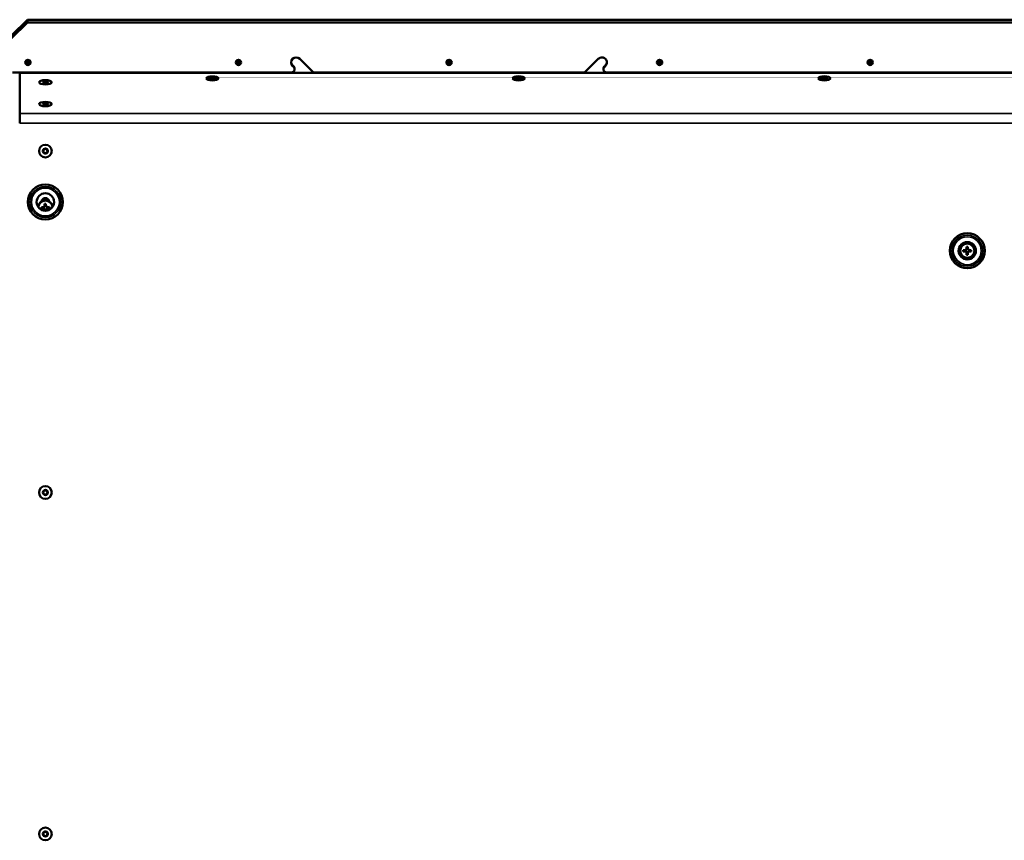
# Model space of a CAD drawing. Header units: inches. Extents: x 1.9 to 64.4, y 1.6 to 69.2.
# Tile 3 of 195: x 21.7 to 41, y 21.8 to 37.9. Entities that reach past the tile are written whole.
import ezdxf

# ---------------------------------------------------------------- set-up
doc = ezdxf.new("R2010")
doc.units = ezdxf.units.IN
doc.header["$MEASUREMENT"] = 0
doc.layers.add('Visible (ANSI)', color=7, linetype='Continuous', lineweight=50)
doc.layers.add('Visible Narrow (ANSI)', color=7, linetype='Continuous', lineweight=35)

msp = doc.modelspace()

# ---------------------------------------------------------------- linework, layer by layer
at = {"layer": 'Visible (ANSI)'}
for p, q in [((21.195, 37.273), (21.835, 37.901)), ((21.835, 37.901), (21.835, 37.849)), ((21.835, 37.901), (45.319, 37.901)), ((21.835, 37.849), (21.195, 37.221)), ((47.155, 37.849), (21.835, 37.849)), ((27.181, 37.133), (27.451, 36.867)), ((32.769, 36.867), (33.039, 37.133)), ((21.815, 37.067), (21.846, 37.049)), ((21.846, 37.049), (21.877, 37.067)), ((21.846, 37.049), (21.846, 37.032)), ((25.947, 37.067), (25.978, 37.049)), ((25.978, 37.049), (26.009, 37.067)), ((25.978, 37.049), (25.978, 37.032)), ((27.039, 37.007), (27.062, 36.984)), ((27.062, 36.972), (27.039, 36.994)), ((27.08, 36.941), (27.08, 36.929)), ((30.079, 37.067), (30.11, 37.049)), ((30.11, 37.049), (30.141, 37.067)), ((30.11, 37.049), (30.11, 37.032)), ((33.14, 36.929), (33.14, 36.941)), ((33.158, 36.984), (33.181, 37.007)), ((33.181, 36.994), (33.158, 36.972)), ((34.211, 37.067), (34.242, 37.049)), ((34.242, 37.049), (34.273, 37.067)), ((34.242, 37.049), (34.242, 37.032)), ((38.343, 37.067), (38.374, 37.049)), ((38.374, 37.049), (38.405, 37.067)), ((38.374, 37.049), (38.374, 37.032)), ((21.545, 36.867), (27.018, 36.867)), ((58.875, 36.857), (21.685, 36.857)), ((21.685, 36.06), (21.685, 36.857)), ((25.37, 36.725), (25.358, 36.737)), ((25.396, 36.746), (25.396, 36.752)), ((25.396, 36.752), (25.423, 36.752)), ((25.396, 36.752), (25.4, 36.746)), ((25.423, 36.746), (25.396, 36.746)), ((25.455, 36.763), (25.455, 36.773)), ((25.455, 36.773), (25.473, 36.773)), ((25.455, 36.736), (25.455, 36.735)), ((25.455, 36.726), (25.455, 36.735)), ((25.473, 36.726), (25.455, 36.726)), ((25.473, 36.773), (25.473, 36.763)), ((25.473, 36.736), (25.473, 36.735)), ((25.473, 36.735), (25.473, 36.726)), ((25.505, 36.752), (25.533, 36.752)), ((25.533, 36.746), (25.505, 36.746)), ((25.529, 36.746), (25.533, 36.752)), ((25.533, 36.752), (25.533, 36.746)), ((25.559, 36.725), (25.571, 36.737)), ((27.451, 36.867), (32.769, 36.867)), ((31.382, 36.726), (31.37, 36.738)), ((31.408, 36.747), (31.408, 36.753)), ((31.408, 36.753), (31.435, 36.753)), ((31.408, 36.753), (31.412, 36.747)), ((31.435, 36.747), (31.408, 36.747)), ((31.467, 36.764), (31.467, 36.774)), ((31.467, 36.774), (31.485, 36.774)), ((31.467, 36.737), (31.467, 36.737)), ((31.467, 36.727), (31.467, 36.736)), ((31.485, 36.727), (31.467, 36.727)), ((31.485, 36.774), (31.485, 36.764)), ((31.485, 36.737), (31.485, 36.737)), ((31.485, 36.736), (31.485, 36.727)), ((31.517, 36.753), (31.545, 36.753)), ((31.545, 36.747), (31.517, 36.747)), ((31.541, 36.747), (31.545, 36.753)), ((31.545, 36.753), (31.545, 36.747)), ((31.571, 36.726), (31.583, 36.738)), ((33.202, 36.867), (59.015, 36.867)), ((37.382, 36.726), (37.37, 36.738)), ((37.408, 36.747), (37.408, 36.753)), ((37.408, 36.753), (37.435, 36.753)), ((37.408, 36.753), (37.412, 36.747)), ((37.435, 36.747), (37.408, 36.747)), ((37.467, 36.764), (37.467, 36.774)), ((37.467, 36.774), (37.485, 36.774)), ((37.467, 36.737), (37.467, 36.737)), ((37.467, 36.727), (37.467, 36.736)), ((37.485, 36.727), (37.467, 36.727)), ((37.485, 36.774), (37.485, 36.764)), ((37.485, 36.737), (37.485, 36.737)), ((37.485, 36.736), (37.485, 36.727)), ((37.517, 36.753), (37.545, 36.753)), ((37.545, 36.747), (37.517, 36.747)), ((37.541, 36.747), (37.545, 36.753)), ((37.545, 36.753), (37.545, 36.747)), ((37.571, 36.726), (37.583, 36.738)), ((21.685, 36.06), (21.685, 35.868)), ((22.141, 34.223), (22.11, 34.222)), ((22.139, 34.219), (22.14, 34.201)), ((22.143, 34.216), (22.144, 34.204)), ((22.174, 34.289), (22.175, 34.259)), ((22.197, 34.261), (22.178, 34.26)), ((22.194, 34.257), (22.182, 34.257)), ((22.201, 34.259), (22.2, 34.29)), ((22.234, 34.206), (22.234, 34.218)), ((22.267, 34.226), (22.236, 34.225)), ((22.237, 34.199), (22.267, 34.2)), ((22.238, 34.203), (22.238, 34.222)), ((22.111, 34.196), (22.141, 34.197)), ((22.177, 34.163), (22.177, 34.153)), ((22.181, 34.162), (22.199, 34.162)), ((22.184, 34.166), (22.196, 34.166)), ((22.203, 34.153), (22.203, 34.164)), ((40.267, 33.447), (40.267, 33.416)), ((40.293, 33.416), (40.293, 33.447)), ((40.232, 33.381), (40.202, 33.381)), ((40.202, 33.355), (40.232, 33.355)), ((40.231, 33.378), (40.231, 33.359)), ((40.235, 33.374), (40.235, 33.362)), ((40.267, 33.32), (40.267, 33.29)), ((40.289, 33.417), (40.271, 33.417)), ((40.271, 33.319), (40.289, 33.319)), ((40.286, 33.414), (40.274, 33.414)), ((40.274, 33.323), (40.286, 33.323)), ((40.293, 33.29), (40.293, 33.32)), ((40.325, 33.362), (40.325, 33.374)), ((40.358, 33.381), (40.328, 33.381)), ((40.328, 33.355), (40.358, 33.355)), ((40.329, 33.359), (40.329, 33.378))]:
    msp.add_line(p, q, dxfattribs=at)
for centre, radius in [((22.189, 35.324), 0.125), ((22.189, 35.324), 0.125), ((22.189, 35.324), 0.05), ((22.189, 35.324), 0.0406), ((22.189, 34.324), 0.343), ((22.189, 34.324), 0.171), ((40.28, 33.368), 0.343), ((40.28, 33.368), 0.171), ((40.28, 33.368), 0.145), ((40.28, 33.368), 0.14), ((22.189, 28.624), 0.125), ((22.189, 28.624), 0.125), ((22.189, 28.624), 0.05), ((22.189, 28.624), 0.0406), ((22.189, 21.924), 0.125), ((22.189, 21.924), 0.125), ((22.189, 21.924), 0.05), ((22.189, 21.924), 0.0406)]:
    msp.add_circle(centre, radius, dxfattribs=at)
for centre, radius, start, end in [((22.189, 34.324), 0.0775, 7.4067, 172.5933), ((22.189, 34.325), 0.069, 11.9596, 168.0404), ((22.189, 34.211), 0.145, 7.6732, 172.3268), ((22.189, 34.211), 0.14, 5.4387, 174.5613), ((22.189, 34.325), 0.0521, 26.531, 153.469), ((22.135, 34.263), 0.0476, 280.5392, 352.1408), ((22.137, 34.157), 0.0476, 10.5392, 82.1408), ((22.241, 34.266), 0.0476, 190.5392, 262.1408), ((22.243, 34.16), 0.0476, 100.5392, 172.1408), ((40.227, 33.421), 0.0476, 279.1992, 350.8008), ((40.227, 33.315), 0.0476, 9.1992, 80.8008), ((40.333, 33.421), 0.0476, 189.1992, 260.8008), ((40.333, 33.315), 0.0476, 99.1992, 170.8008)]:
    msp.add_arc(centre, radius, start, end, dxfattribs=at)
for centre, major_axis, ratio in [((21.846, 37.063), (0.052, 0), 0.981793), ((25.978, 37.063), (0.052, 0), 0.981793), ((30.11, 37.063), (0.052, 0), 0.981793), ((34.242, 37.063), (0.052, 0), 0.981793), ((38.374, 37.063), (0.052, 0), 0.981793), ((22.189, 36.674), (-0.125, 0), 0.34202), ((22.189, 36.674), (-0.125, 0), 0.34202), ((25.464, 36.749), (-0.119, 0), 0.34202), ((25.464, 36.749), (0.112, 0), 0.34202), ((31.476, 36.75), (-0.119, 0), 0.34202), ((31.476, 36.75), (0.112, 0), 0.34202), ((37.476, 36.75), (-0.119, 0), 0.34202), ((37.476, 36.75), (0.112, 0), 0.34202), ((22.189, 36.674), (-0.05, 0), 0.34202), ((22.189, 36.246), (-0.125, 0), 0.34202), ((22.189, 36.246), (-0.125, 0), 0.34202), ((22.189, 36.246), (-0.05, 0), 0.34202)]:
    msp.add_ellipse(centre, major_axis=major_axis, ratio=ratio, dxfattribs=at)
for centre, major_axis, ratio, start_param, end_param in [((21.846, 37.067), (-0.0361, 0), 0.981793, 4.712389, 5.759587), ((21.846, 37.067), (-0.0361, 0), 0.981793, 3.665191, 4.712389), ((25.978, 37.067), (-0.0361, 0), 0.981793, 4.712389, 5.759587), ((25.978, 37.067), (-0.0361, 0), 0.981793, 3.665191, 4.712389), ((27.11, 37.064), (-0.1, 0), 0.981793, 3.926991, 7.068583), ((30.11, 37.067), (-0.0361, 0), 0.981793, 4.712389, 5.759587), ((30.11, 37.067), (-0.0361, 0), 0.981793, 3.665191, 4.712389), ((33.11, 37.064), (0.1, 0), 0.981793, 5.497787, 8.63938), ((34.242, 37.067), (-0.0361, 0), 0.981793, 4.712389, 5.759587), ((34.242, 37.067), (-0.0361, 0), 0.981793, 3.665191, 4.712389), ((38.374, 37.067), (-0.0361, 0), 0.981793, 4.712389, 5.759587), ((38.374, 37.067), (-0.0361, 0), 0.981793, 3.665191, 4.712389), ((21.846, 37.067), (-0.0361, 0), 0.981793, 5.759587, 6.806784), ((21.846, 37.067), (0.0361, 0), 0.981793, 3.665191, 4.712389), ((21.846, 37.067), (0.0361, 0), 0.981793, 4.712389, 5.759587), ((21.846, 37.067), (0.0361, 0), 0.981793, 5.759587, 6.806784), ((25.978, 37.067), (-0.0361, 0), 0.981793, 5.759587, 6.806784), ((25.978, 37.067), (0.0361, 0), 0.981793, 3.665191, 4.712389), ((25.978, 37.067), (0.0361, 0), 0.981793, 4.712389, 5.759587), ((25.978, 37.067), (0.0361, 0), 0.981793, 5.759587, 6.806784), ((27.11, 37.076), (-0.1, 0), 0.981793, 0.062921, 0.785398), ((27.018, 36.929), (0.0625, 0), 0.981793, 4.712389, 7.068583), ((27.018, 36.941), (0.0625, 0), 0.981793, 0, 0.785398), ((30.11, 37.067), (-0.0361, 0), 0.981793, 5.759587, 6.806784), ((30.11, 37.067), (0.0361, 0), 0.981793, 3.665191, 4.712389), ((30.11, 37.067), (0.0361, 0), 0.981793, 4.712389, 5.759587), ((30.11, 37.067), (0.0361, 0), 0.981793, 5.759587, 6.806784), ((33.202, 36.929), (-0.0625, 0), 0.981793, 5.497787, 7.853982), ((33.202, 36.941), (-0.0625, 0), 0.981793, 5.497787, 6.283185), ((33.11, 37.076), (0.1, 0), 0.981793, 5.497787, 6.220264), ((34.242, 37.067), (-0.0361, 0), 0.981793, 5.759587, 6.806784), ((34.242, 37.067), (0.0361, 0), 0.981793, 3.665191, 4.712389), ((34.242, 37.067), (0.0361, 0), 0.981793, 4.712389, 5.759587), ((34.242, 37.067), (0.0361, 0), 0.981793, 5.759587, 6.806784), ((38.374, 37.067), (-0.0361, 0), 0.981793, 5.759587, 6.806784), ((38.374, 37.067), (0.0361, 0), 0.981793, 3.665191, 4.712389), ((38.374, 37.067), (0.0361, 0), 0.981793, 4.712389, 5.759587), ((38.374, 37.067), (0.0361, 0), 0.981793, 5.759587, 6.806784), ((25.423, 36.763), (0.032, 0), 0.34202, 4.712389, 6.283185), ((25.423, 36.735), (0.032, 0), 0.34202, 0, 1.570796), ((25.505, 36.763), (-0.032, 0), 0.34202, 0, 1.570796), ((25.505, 36.735), (-0.032, 0), 0.34202, 4.712389, 6.283185), ((31.435, 36.764), (0.032, 0), 0.34202, 4.712389, 6.283185), ((31.435, 36.736), (0.032, 0), 0.34202, 0, 1.570796), ((31.517, 36.764), (-0.032, 0), 0.34202, 0, 1.570796), ((31.517, 36.736), (-0.032, 0), 0.34202, 4.712389, 6.283185), ((37.435, 36.764), (0.032, 0), 0.34202, 4.712389, 6.283185), ((37.435, 36.736), (0.032, 0), 0.34202, 0, 1.570796), ((37.517, 36.764), (-0.032, 0), 0.34202, 0, 1.570796), ((37.517, 36.736), (-0.032, 0), 0.34202, 4.712389, 6.283185), ((22.297, 34.214), (-0.007, 0.291), 0.641042, 1.52608, 1.615512), ((22.139, 34.263), (0.044, 0.001), 0.994499, 4.69674, 5.129431), ((22.142, 34.157), (-0.044, -0.001), 0.994499, 4.295347, 4.728038), ((22.191, 34.103), (0.291, 0.007), 0.641042, 1.52608, 1.615512), ((22.135, 34.258), (-0.001, 0.044), 0.994499, 4.295347, 4.728038), ((22.241, 34.261), (0.001, -0.044), 0.994499, 4.69674, 5.129431), ((22.236, 34.265), (0.044, 0.001), 0.994499, 4.295347, 4.728038), ((22.238, 34.159), (-0.044, -0.001), 0.994499, 4.69674, 5.129431), ((22.081, 34.209), (0.007, -0.291), 0.641042, 1.52608, 1.615512), ((22.137, 34.162), (-0.001, 0.044), 0.994499, 4.69674, 5.129431), ((22.243, 34.164), (0.001, -0.044), 0.994499, 4.295347, 4.728038), ((40.28, 33.26), (0.291, 0), 0.641042, 1.52608, 1.615512), ((40.388, 33.368), (0, 0.291), 0.641042, 1.52608, 1.615512), ((40.232, 33.421), (0.044, 0), 0.994499, 4.69674, 5.129431), ((40.232, 33.315), (-0.044, 0), 0.994499, 4.295347, 4.728038), ((40.227, 33.417), (0, 0.044), 0.994499, 4.295347, 4.728038), ((40.227, 33.32), (0, 0.044), 0.994499, 4.69674, 5.129431), ((40.28, 33.476), (-0.291, 0), 0.641042, 1.52608, 1.615512), ((40.333, 33.417), (0, -0.044), 0.994499, 4.69674, 5.129431), ((40.333, 33.32), (0, -0.044), 0.994499, 4.295347, 4.728038), ((40.328, 33.421), (0.044, 0), 0.994499, 4.295347, 4.728038), ((40.328, 33.315), (-0.044, 0), 0.994499, 4.69674, 5.129431), ((40.172, 33.368), (0, -0.291), 0.641042, 1.52608, 1.615512)]:
    msp.add_ellipse(centre, major_axis=major_axis, ratio=ratio, start_param=start_param, end_param=end_param, dxfattribs=at)
for points, weights in [([(21.846, 37.103), (21.83, 37.095), (21.815, 37.085)], [2.01272135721, 2.32409043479, 2.01272135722]), ([(21.877, 37.085), (21.862, 37.095), (21.846, 37.103)], [2.01272135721, 2.32409043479, 2.01272135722]), ([(25.978, 37.103), (25.962, 37.095), (25.947, 37.085)], [2.01272135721, 2.32409043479, 2.01272135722]), ([(26.009, 37.085), (25.994, 37.095), (25.978, 37.103)], [2.01272135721, 2.32409043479, 2.01272135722]), ([(30.11, 37.103), (30.094, 37.095), (30.079, 37.085)], [2.01272135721, 2.32409043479, 2.01272135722]), ([(30.141, 37.085), (30.126, 37.095), (30.11, 37.103)], [2.01272135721, 2.32409043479, 2.01272135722]), ([(34.242, 37.103), (34.226, 37.095), (34.211, 37.085)], [2.01272135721, 2.32409043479, 2.01272135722]), ([(34.273, 37.085), (34.258, 37.095), (34.242, 37.103)], [2.01272135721, 2.32409043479, 2.01272135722]), ([(38.374, 37.103), (38.358, 37.095), (38.343, 37.085)], [2.01272135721, 2.32409043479, 2.01272135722]), ([(38.405, 37.085), (38.39, 37.095), (38.374, 37.103)], [2.01272135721, 2.32409043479, 2.01272135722]), ([(21.815, 37.085), (21.815, 37.068), (21.815, 37.049)], [2.01272135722, 2.32409043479, 2.01272135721]), ([(21.815, 37.049), (21.83, 37.042), (21.846, 37.032)], [2.01272135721, 2.32409043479, 2.01272135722]), ([(21.846, 37.032), (21.862, 37.042), (21.877, 37.049)], [2.01272135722, 2.32409043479, 2.01272135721]), ([(21.877, 37.068), (21.877, 37.076), (21.877, 37.085)], [2.16840589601, 2.16840589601, 2.01272135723]), ([(21.877, 37.049), (21.877, 37.059), (21.877, 37.068)], [2.01272135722, 2.16840589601, 2.16840589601]), ([(25.947, 37.085), (25.947, 37.068), (25.947, 37.049)], [2.01272135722, 2.32409043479, 2.01272135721]), ([(25.947, 37.049), (25.962, 37.042), (25.978, 37.032)], [2.01272135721, 2.32409043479, 2.01272135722]), ([(25.978, 37.032), (25.994, 37.042), (26.009, 37.049)], [2.01272135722, 2.32409043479, 2.01272135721]), ([(26.009, 37.068), (26.009, 37.076), (26.009, 37.085)], [2.16840589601, 2.16840589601, 2.01272135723]), ([(26.009, 37.049), (26.009, 37.059), (26.009, 37.068)], [2.01272135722, 2.16840589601, 2.16840589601]), ([(30.079, 37.085), (30.079, 37.068), (30.079, 37.049)], [2.01272135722, 2.32409043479, 2.01272135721]), ([(30.079, 37.049), (30.094, 37.042), (30.11, 37.032)], [2.01272135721, 2.32409043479, 2.01272135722]), ([(30.11, 37.032), (30.126, 37.042), (30.141, 37.049)], [2.01272135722, 2.32409043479, 2.01272135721]), ([(30.141, 37.068), (30.141, 37.076), (30.141, 37.085)], [2.16840589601, 2.16840589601, 2.01272135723]), ([(30.141, 37.049), (30.141, 37.059), (30.141, 37.068)], [2.01272135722, 2.16840589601, 2.16840589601]), ([(34.211, 37.085), (34.211, 37.068), (34.211, 37.049)], [2.01272135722, 2.32409043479, 2.01272135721]), ([(34.211, 37.049), (34.226, 37.042), (34.242, 37.032)], [2.01272135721, 2.32409043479, 2.01272135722]), ([(34.242, 37.032), (34.258, 37.042), (34.273, 37.049)], [2.01272135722, 2.32409043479, 2.01272135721]), ([(34.273, 37.068), (34.273, 37.076), (34.273, 37.085)], [2.16840589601, 2.16840589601, 2.01272135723]), ([(34.273, 37.049), (34.273, 37.059), (34.273, 37.068)], [2.01272135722, 2.16840589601, 2.16840589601]), ([(38.343, 37.085), (38.343, 37.068), (38.343, 37.049)], [2.01272135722, 2.32409043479, 2.01272135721]), ([(38.343, 37.049), (38.358, 37.042), (38.374, 37.032)], [2.01272135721, 2.32409043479, 2.01272135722]), ([(38.374, 37.032), (38.39, 37.042), (38.405, 37.049)], [2.01272135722, 2.32409043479, 2.01272135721]), ([(38.405, 37.068), (38.405, 37.076), (38.405, 37.085)], [2.16840589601, 2.16840589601, 2.01272135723]), ([(38.405, 37.049), (38.405, 37.059), (38.405, 37.068)], [2.01272135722, 2.16840589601, 2.16840589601]), ([(25.423, 36.752), (25.426, 36.752), (25.43, 36.746)], [1, 1.01416720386, 1.0191020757]), ([(25.455, 36.735), (25.455, 36.761), (25.455, 36.763)], [1.02027772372, 1.02737784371, 1]), ([(25.455, 36.735), (25.455, 36.735), (25.455, 36.735)], [1, 1.00232844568, 1.00440750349]), ([(25.473, 36.763), (25.473, 36.761), (25.473, 36.735)], [1, 1.02737784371, 1.02027772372]), ([(25.473, 36.735), (25.473, 36.735), (25.473, 36.735)], [1.00440750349, 1.00232844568, 1]), ([(25.499, 36.746), (25.502, 36.752), (25.505, 36.752)], [1.0191020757, 1.01416720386, 1]), ([(31.435, 36.753), (31.439, 36.753), (31.442, 36.747)], [1, 1.01416720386, 1.0191020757]), ([(31.467, 36.737), (31.467, 36.762), (31.467, 36.764)], [1.02027772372, 1.02737784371, 1]), ([(31.467, 36.736), (31.467, 36.737), (31.467, 36.737)], [1, 1.00232844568, 1.00440750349]), ([(31.485, 36.764), (31.485, 36.762), (31.485, 36.737)], [1, 1.02737784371, 1.02027772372]), ([(31.485, 36.737), (31.485, 36.737), (31.485, 36.736)], [1.00440750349, 1.00232844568, 1]), ([(31.511, 36.747), (31.514, 36.753), (31.517, 36.753)], [1.0191020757, 1.01416720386, 1]), ([(37.435, 36.753), (37.439, 36.753), (37.442, 36.747)], [1, 1.01416720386, 1.0191020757]), ([(37.467, 36.737), (37.467, 36.762), (37.467, 36.764)], [1.02027772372, 1.02737784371, 1]), ([(37.467, 36.736), (37.467, 36.737), (37.467, 36.737)], [1, 1.00232844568, 1.00440750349]), ([(37.485, 36.764), (37.485, 36.762), (37.485, 36.737)], [1, 1.02737784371, 1.02027772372]), ([(37.485, 36.737), (37.485, 36.737), (37.485, 36.736)], [1.00440750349, 1.00232844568, 1]), ([(37.511, 36.747), (37.514, 36.753), (37.517, 36.753)], [1.0191020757, 1.01416720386, 1]), ([(22.141, 34.223), (22.149, 34.223), (22.158, 34.224)], [1.00474783, 1.02718582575, 1.00809385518]), ([(22.175, 34.242), (22.175, 34.251), (22.175, 34.259)], [1.00809385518, 1.02718582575, 1.00474783]), ([(22.201, 34.259), (22.201, 34.251), (22.201, 34.242)], [1.00474783, 1.02718582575, 1.00809385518]), ([(22.219, 34.225), (22.228, 34.225), (22.236, 34.225)], [1.00809385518, 1.02718582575, 1.00474783]), ([(22.159, 34.198), (22.149, 34.197), (22.141, 34.197)], [1.00809385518, 1.02718582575, 1.00474783]), ([(22.177, 34.163), (22.177, 34.171), (22.177, 34.18)], [1.00474783, 1.02718582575, 1.00809385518]), ([(22.202, 34.181), (22.203, 34.172), (22.203, 34.164)], [1.00809385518, 1.02718582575, 1.00474783]), ([(22.237, 34.199), (22.229, 34.199), (22.22, 34.199)], [1.00474783, 1.02718582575, 1.00809385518]), ([(40.232, 33.381), (40.24, 33.381), (40.249, 33.381)], [1.00474783, 1.02718582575, 1.00809385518]), ([(40.249, 33.355), (40.24, 33.355), (40.232, 33.355)], [1.00809385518, 1.02718582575, 1.00474783]), ([(40.267, 33.399), (40.267, 33.408), (40.267, 33.416)], [1.00809385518, 1.02718582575, 1.00474783]), ([(40.267, 33.32), (40.267, 33.329), (40.267, 33.338)], [1.00474783, 1.02718582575, 1.00809385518]), ([(40.293, 33.416), (40.293, 33.408), (40.293, 33.399)], [1.00474783, 1.02718582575, 1.00809385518]), ([(40.293, 33.338), (40.293, 33.329), (40.293, 33.32)], [1.00809385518, 1.02718582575, 1.00474783]), ([(40.311, 33.381), (40.32, 33.381), (40.328, 33.381)], [1.00809385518, 1.02718582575, 1.00474783]), ([(40.328, 33.355), (40.32, 33.355), (40.311, 33.355)], [1.00474783, 1.02718582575, 1.00809385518])]:
    msp.add_rational_spline(points, weights, degree=2, dxfattribs=at)
for points in [[(22.139, 34.219), (22.141, 34.218), (22.143, 34.216)], [(22.14, 34.201), (22.142, 34.203), (22.144, 34.204)], [(22.178, 34.26), (22.18, 34.258), (22.182, 34.257)], [(22.197, 34.261), (22.195, 34.259), (22.194, 34.257)], [(22.238, 34.222), (22.236, 34.22), (22.234, 34.218)], [(22.238, 34.203), (22.236, 34.205), (22.234, 34.206)], [(22.181, 34.162), (22.182, 34.164), (22.184, 34.166)], [(22.199, 34.162), (22.198, 34.164), (22.196, 34.166)], [(40.231, 33.378), (40.233, 33.376), (40.235, 33.374)], [(40.231, 33.359), (40.233, 33.361), (40.235, 33.362)], [(40.271, 33.417), (40.272, 33.416), (40.274, 33.414)], [(40.271, 33.319), (40.272, 33.321), (40.274, 33.323)], [(40.289, 33.417), (40.288, 33.416), (40.286, 33.414)], [(40.289, 33.319), (40.288, 33.321), (40.286, 33.323)], [(40.329, 33.378), (40.327, 33.376), (40.325, 33.374)], [(40.329, 33.359), (40.327, 33.361), (40.325, 33.362)]]:
    msp.add_open_spline(points, degree=2, dxfattribs=at)
for points in [[(22.141, 34.223), (22.144, 34.224), (22.148, 34.225), (22.156, 34.228), (22.16, 34.232), (22.167, 34.239), (22.17, 34.244), (22.173, 34.252), (22.174, 34.255), (22.175, 34.259)], [(22.201, 34.259), (22.201, 34.256), (22.202, 34.253), (22.206, 34.244), (22.209, 34.24), (22.216, 34.233), (22.221, 34.23), (22.229, 34.227), (22.233, 34.226), (22.236, 34.225)], [(22.177, 34.163), (22.176, 34.167), (22.175, 34.17), (22.172, 34.178), (22.168, 34.183), (22.161, 34.19), (22.156, 34.193), (22.148, 34.196), (22.145, 34.197), (22.141, 34.197)], [(22.237, 34.199), (22.233, 34.199), (22.23, 34.198), (22.222, 34.194), (22.217, 34.191), (22.21, 34.184), (22.207, 34.179), (22.204, 34.171), (22.203, 34.167), (22.203, 34.164)], [(40.232, 33.381), (40.236, 33.382), (40.239, 33.383), (40.247, 33.386), (40.252, 33.389), (40.259, 33.396), (40.262, 33.401), (40.266, 33.409), (40.266, 33.413), (40.267, 33.416)], [(40.267, 33.32), (40.266, 33.324), (40.266, 33.327), (40.262, 33.336), (40.259, 33.34), (40.252, 33.347), (40.247, 33.35), (40.239, 33.354), (40.236, 33.355), (40.232, 33.355)], [(40.293, 33.416), (40.293, 33.413), (40.294, 33.409), (40.298, 33.401), (40.301, 33.396), (40.308, 33.389), (40.313, 33.386), (40.321, 33.383), (40.324, 33.382), (40.328, 33.381)], [(40.328, 33.355), (40.324, 33.355), (40.321, 33.354), (40.313, 33.35), (40.308, 33.347), (40.301, 33.34), (40.298, 33.336), (40.294, 33.327), (40.293, 33.324), (40.293, 33.32)]]:
    msp.add_open_spline(points, degree=3, knots=[0.0131061, 0.0131061, 0.0131061, 0.0131061, 0.038694, 0.038694, 0.077388, 0.077388, 0.1160819, 0.1160819, 0.1416698, 0.1416698, 0.1416698, 0.1416698], dxfattribs=at)
at = {"layer": 'Visible Narrow (ANSI)'}
for p, q in [((27.039, 36.994), (27.039, 37.007)), ((27.062, 36.984), (27.062, 36.972)), ((33.158, 36.972), (33.158, 36.984)), ((33.181, 36.994), (33.181, 37.007)), ((58.875, 36.06), (21.685, 36.06)), ((58.875, 35.868), (21.685, 35.868))]:
    msp.add_line(p, q, dxfattribs=at)
for centre, radius in [((22.189, 34.324), 0.304), ((22.189, 34.324), 0.274), ((40.28, 33.368), 0.304), ((40.28, 33.368), 0.274)]:
    msp.add_circle(centre, radius, dxfattribs=at)
for points in [[(22.189, 35.274), (22.189, 35.277), (22.189, 35.28), (22.189, 35.284)], [(22.189, 28.574), (22.189, 28.577), (22.189, 28.58), (22.189, 28.584)], [(22.189, 21.874), (22.189, 21.877), (22.189, 21.88), (22.189, 21.884)]]:
    msp.add_open_spline(points, degree=3, dxfattribs=at)

doc.saveas('drawing.dxf')
